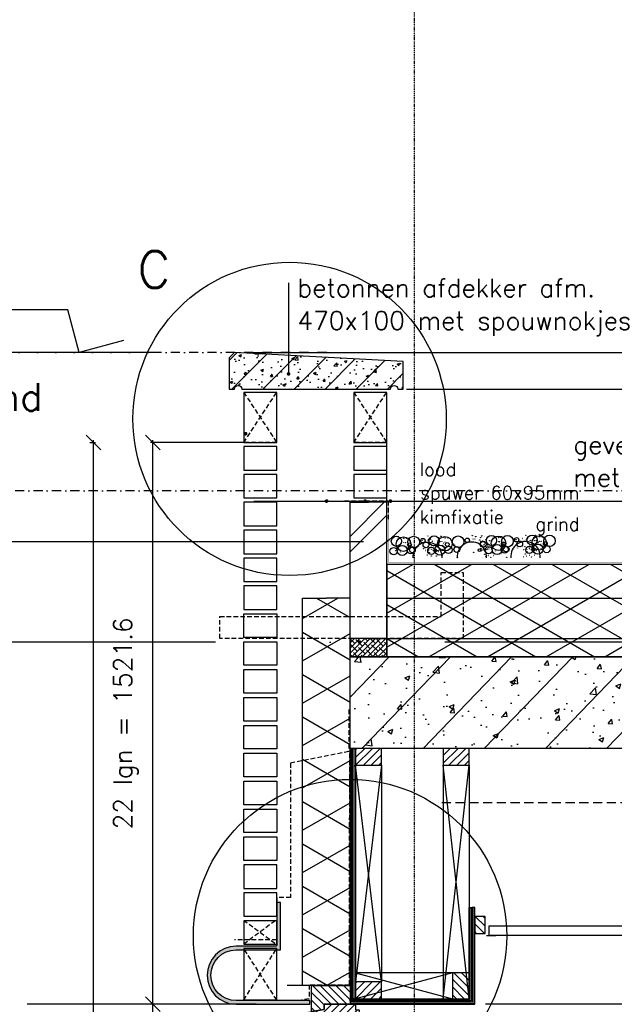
# Model space of a CAD drawing. Extents: x 149262 to 371235, y 141599 to 287858.
# Tile 37 of 60: x 151512 to 153134, y 188454 to 191139. Entities that reach past the tile are written whole.
import ezdxf

# ---------------------------------------------------------------- set-up
doc = ezdxf.new("R2010")
doc.units = 0
doc.header["$LTSCALE"] = 50
doc.header["$MEASUREMENT"] = 0
doc.header["$PDMODE"] = 3
doc.header["$PDSIZE"] = 0.1
for name, pattern in [('DASHDOT', [1, 0.5, -0.25, 0, -0.25]), ('DASHED', [0.75, 0.5, -0.25]), ('DD1', [2.66667, 1.66667, -0.5, 0, -0.5]), ('HIDDEN', [0.375, 0.25, -0.125])]:
    doc.linetypes.add(name, pattern=pattern)
doc.layers.get('0').update_dxf_attribs({"linetype": 'CONTINUOUS'})
doc.layers.get('DEFPOINTS').update_dxf_attribs({"linetype": 'CONTINUOUS'})
for name, color, linetype in [('_DETAILNUMMERS', 4, 'CONTINUOUS'), ('_DETAILNUMMERSTEKST', 4, 'CONTINUOUS'), ('A--A21--_F--3-', 9, 'CONTINUOUS'), ('A--A21--_F-23-', 9, 'CONTINUOUS'), ('A--A22--_F123-', 9, 'CONTINUOUS'), ('A--A23--_F--3-', 9, 'CONTINUOUS'), ('A--A25--_F--3-', 9, 'CONTINUOUS'), ('A--A26--_F--3-', 9, 'CONTINUOUS'), ('A--A30--_F--3-', 9, 'CONTINUOUS'), ('A--A35--_F--3-', 9, 'CONTINUOUS'), ('A--L13D3_VLOEREN', 3, 'CONTINUOUS'), ('A--L13DC4_VLOEREN', 4, 'HIDDEN'), ('A--L21--', 3, 'CONTINUOUS'), ('A--L21--_F--3-', 7, 'CONTINUOUS'), ('A--L21--_F-23-', 4, 'CONTINUOUS'), ('A--L21D1_BUITENWAND', 1, 'CONTINUOUS'), ('A--L21D4_BUITENWAND', 4, 'CONTINUOUS'), ('A--L21DC1_BUITENWAND', 1, 'HIDDEN'), ('A--L22--', 3, 'CONTINUOUS'), ('A--L22--_F--3-', 7, 'CONTINUOUS'), ('A--L25--', 7, 'CONTINUOUS'), ('A--L25--_F-23-', 7, 'CONTINUOUS'), ('A--L26--_F--3-', 7, 'CONTINUOUS'), ('A--L28--_F--3-', 1, 'CONTINUOUS'), ('A--L28D1_KONSTRUKTIES', 1, 'CONTINUOUS'), ('A--L30--', 7, 'CONTINUOUS'), ('A--L30--_F123-', 7, 'CONTINUOUS'), ('A--L31--', 2, 'CONTINUOUS'), ('A--L31--_F--3-', 7, 'CONTINUOUS'), ('A--L31D1_BUITENKOZIJN', 1, 'CONTINUOUS'), ('A--L35-D2-_PLAFONDS', 2, 'CONTINUOUS'), ('A--L35-D4-_PLAFONDS', 4, 'CONTINUOUS'), ('A--M$1A-_F123-', 1, 'CONTINUOUS'), ('A--M01A1_MAATVOERING', 1, 'CONTINUOUS'), ('A--M01B1_HOOGTE_MAATV', 1, 'CONTINUOUS'), ('A--T$1A-_F123_20', 1, 'CONTINUOUS'), ('A--T01A-18_TEKST', 1, 'CONTINUOUS'), ('A--T01A-25_TEKST', 2, 'CONTINUOUS'), ('A--T01B2_HOOGTE_MAATV', 2, 'CONTINUOUS'), ('A--T01B3_HOOGTE_MAATV', 3, 'CONTINUOUS'), ('Rtrappen', 1, 'CONTINUOUS'), ('STRAMIEN', 8, 'DD1'), ('X--LR---_CP', 7, 'CONTINUOUS')]:
    doc.layers.add(name, color=color, linetype=linetype)
doc.styles.add('HIEMSTRA', font='romans.shx')
doc.styles.add('HOOGTEXT', font='ROMANS.shx', dxfattribs={"height": 2.5})
doc.dimstyles.get("Standard").update_dxf_attribs({"dimscale": 50, "dimtxt": 2.5, "dimasz": 2, "dimexe": 0.3, "dimexo": 0.3, "dimgap": 2, "dimtad": 1, "dimdec": 0, "dimzin": 0, "dimdsep": 46, "dimtxsty": 'HIEMSTRA', "dimblk1": 'OBLIQUE', "dimblk2": 'OBLIQUE', "dimsah": 1, "dimcen": 0.09, "dimdle": 0.3, "dimclrd": 1, "dimclre": 1, "dimclrt": 2, "dimadec": 0, "dimazin": 0, "dimtfac": 1, "dimtdec": 4, "dimtix": 1, "dimtmove": 2, "dimatfit": 3, "dimldrblk": 'OBLIQUE', "dimfxl": 0, "dimtvp": 625, "dimtolj": 1, "dimtzin": 0, "dimarcsym": 0})
pattern_1 = [(45, (0, 0), (-10.6066, 10.6066), [])]

# ---------------------------------------------------------------- blocks, each defined once
blk = doc.blocks.new('*U586')
at = {"layer": 'A--A22--_F123-', "linetype": 'Continuous'}
h = blk.add_hatch(dxfattribs=at)
h.set_pattern_fill('ALFABKST', color=256, scale=212, style=0)
h.set_pattern_definition([(45, (-152462.94, -189345.78), (-212.00007, 212.00007), []), (45, (-152420.54, -189345.78), (-212.00007, 212.00007), [])])
h.paths.add_polyline_path([(0, 0), (-50, 0), (-50, 371.2), (0, 371.2), (50, 371.2), (50, 0)])
at = {"layer": 'A--L22--_F--3-', "color": 4, "linetype": 'Continuous'}
for points in [[(0, 0), (-50, 0), (-50, 371.2), (0, 371.2)], [(0, 0), (50, 0), (50, 371.2), (0, 371.2)]]:
    blk.add_lwpolyline(points, dxfattribs=at)
blk = doc.blocks.new('BETONAFDEKKER')
at = {"layer": 'A--A26--_F--3-'}
h = blk.add_hatch(dxfattribs=at)
h.set_pattern_fill('ALFABET', color=9, scale=10, style=0, pattern_type=2)
h.set_pattern_definition([(45, (-109882.7, -99503.284), (-42.426407, 42.426407), []), (50, (-109882.7, -99503.284), (71.726018, -6.275213), [7.5, -82.5]), (355, (-109882.7, -99503.284), (-13.875133, 75.219213), [6, -66]), (100.4514, (-109876.72, -99503.81), (57.850938, 68.943954), [6.37402, -70.11421]), (46.1842, (-109882.7, -99483.28), (106.724105, -16.5519), [11.25, -123.75]), (96.6356, (-109873.8, -99484.66), (93.46627, 97.41179), [9.56103, -105.1713]), (351.1842, (-109882.7, -99483.28), (93.466195, 97.41186), [9, -99]), (21, (-109872.7, -99488.284), (59.690705, -40.26189), [7.5, -82.5]), (326, (-109872.7, -99488.284), (24.331533, 72.515005), [6, -66]), (71.4514, (-109867.724, -99491.64), (84.022263, 32.25305), [6.37402, -70.11421]), (37.5, (-109882.698, -99503.284), (1.2159855, 33.2893854), [0, -65.2, 0, -67, 0, -66.25]), (7.5, (-109882.698, -99503.284), (26.306954, 39.441171), [0, -38.2, 0, -63.7, 0, -25.25]), (327.5, (-109904.998, -99503.284), (53.3822436, -2.255487), [0, -25, 0, -78, 0, -103.5]), (317.5, (-109915, -99503.284), (58.318617, 10.010498), [0, -32.5, 0, -51.8, 0, -73.5]), (317.5, (-109915, -99503.284), (58.318617, 10.010498), [0, -32.5, 0, -51.8, 0, -73.5])])
edge = h.paths.add_edge_path()
edge.add_line((430, 204.6), (430, 279.6))
edge.add_line((430, 279.6), (-30, 304.6))
edge.add_line((-30, 304.6), (-45, 289.6))
edge.add_line((-45, 289.6), (-45, 204.6))
edge.add_line((-45, 204.6), (-30, 204.6))
edge.add_arc((-20, 204.6), 10, 0, 180, ccw=False)
edge.add_line((-10, 204.6), (395, 204.6))
edge.add_arc((405, 204.6), 10, 0, 180, ccw=False)
edge.add_line((415, 204.6), (430, 204.6))
at = {"layer": 'A--L26--_F--3-', "color": 4, "linetype": 'Continuous'}
blk.add_lwpolyline([(430, 204.6), (430, 279.6), (-30, 304.6), (-45, 289.6), (-45, 204.6), (-30, 204.6, -1), (-10, 204.6), (395, 204.6, -1), (415, 204.6)], format="xyb", close=True, dxfattribs=at)
blk = doc.blocks.new('HOOGTEP')
at = {"layer": 'A--M01A1_MAATVOERING'}
for p, q in [((0, 0), (0.624, 2.33)), ((0.624, 2.33), (8.794, 2.33)), ((-2.415, 0.647), (0, 0))]:
    blk.add_line(p, q, dxfattribs=at)
at = {"layer": 'A--M01B1_HOOGTE_MAATV'}
blk.add_line((-1.379, 0), (0.911, 0), dxfattribs=at)
at = {"layer": 'A--T01B2_HOOGTE_MAATV', "style": 'HOOGTEXT', "flags": 4}
blk.add_attdef('TEKST', (1.84, -0.671), '', height=1.5, dxfattribs=at)
at = {"layer": 'A--T01B3_HOOGTE_MAATV', "style": 'HOOGTEXT', "flags": 4}
blk.add_attdef('HOOGTE', (1.673, 3.819), '', height=1.75, dxfattribs=at)
blk = doc.blocks.new('_OBLIQUE')
at = {"color": 0, "linetype": 'ByBlock'}
blk.add_line((-0.5, -0.5), (0.5, 0.5), dxfattribs=at)
blk = doc.blocks.new('*D206')
at = {"layer": 'A--M$1A-_F123-', "color": 1, "lineweight": -2}
for p, q in [((152122, 188453.8), (151868.7, 188453.8)), ((151874.7, 186620.5), (151874.7, 188459.8)), ((152122, 186626.5), (151868.7, 186626.5))]:
    blk.add_line(p, q, dxfattribs=at)
at = {"layer": 'DEFPOINTS', "color": 0}
for p in [(151874.7, 188453.8), (152128, 188453.8), (152128, 186626.5)]:
    blk.add_point(p, dxfattribs=at)
at = {"layer": 'A--M$1A-_F123-', "color": 1, "lineweight": -2, "xscale": 40, "yscale": 40, "zscale": 40}
for p, rotation in [((151874.7, 188453.8), 90), ((151874.7, 186626.5), 270)]:
    blk.add_blockref('_OBLIQUE', p, dxfattribs=dict(at, rotation=rotation))
at = {"layer": 'A--M$1A-_F123-', "color": 2, "insert": (151801.4, 187540.1), "char_height": 50, "attachment_point": 5, "rotation": 90, "style": 'HIEMSTRA'}
blk.add_mtext('\\A1;24 lgn =  1825.9', dxfattribs=at)
blk = doc.blocks.new('*D207')
at = {"layer": 'A--M$1A-_F123-', "color": 1, "lineweight": -2}
for p, q in [((152122, 189986), (151868.7, 189986)), ((151874.7, 188447.8), (151874.7, 189992)), ((152122, 188453.8), (151868.7, 188453.8))]:
    blk.add_line(p, q, dxfattribs=at)
at = {"layer": 'DEFPOINTS', "color": 0}
for p in [(151874.7, 189986), (152128, 189986), (152128, 188453.8)]:
    blk.add_point(p, dxfattribs=at)
at = {"layer": 'A--M$1A-_F123-', "color": 1, "lineweight": -2, "xscale": 40, "yscale": 40, "zscale": 40}
for p, rotation in [((151874.7, 189986), 90), ((151874.7, 188453.8), 270)]:
    blk.add_blockref('_OBLIQUE', p, dxfattribs=dict(at, rotation=rotation))
at = {"layer": 'A--M$1A-_F123-', "color": 2, "insert": (151801.4, 189219.9), "char_height": 50, "attachment_point": 5, "rotation": 90, "style": 'HIEMSTRA'}
blk.add_mtext('\\A1;22 lgn = 1521.6', dxfattribs=at)
blk = doc.blocks.new('*D216')
at = {"layer": 'A--M$1A-_F123-', "color": 1, "linetype": 'Continuous', "lineweight": -2}
for p, q in [((151702.9, 189986), (151719.1, 189986)), ((151713.1, 185935.8), (151713.1, 189992)), ((151702.9, 185941.8), (151719.1, 185941.8))]:
    blk.add_line(p, q, dxfattribs=at)
at = {"layer": 'DEFPOINTS', "color": 0, "linetype": 'Continuous'}
for p in [(151696.9, 189986), (151713.1, 189986), (151696.9, 185941.8)]:
    blk.add_point(p, dxfattribs=at)
at = {"layer": 'A--M$1A-_F123-', "color": 1, "linetype": 'Continuous', "lineweight": -2, "xscale": 40, "yscale": 40, "zscale": 40}
for p, rotation in [((151713.1, 189986), 90), ((151713.1, 185941.8), 270)]:
    blk.add_blockref('_OBLIQUE', p, dxfattribs=dict(at, rotation=rotation))
at = {"layer": 'A--M$1A-_F123-', "color": 3, "linetype": 'Continuous', "insert": (151639.8, 187963.9), "char_height": 50, "attachment_point": 5, "rotation": 90, "style": 'HIEMSTRA'}
blk.add_mtext('\\A1;lagenmaat=76.08 mm', dxfattribs=at)
blk = doc.blocks.new('*U585')
at = {"layer": 'A--A21--_F-23-', "linetype": 'Continuous'}
h = blk.add_hatch(dxfattribs=at)
h.set_pattern_fill('ALFAISO', color=256, scale=100, angle=90, style=0)
h.set_pattern_definition([(150, (50, -3e-15), (-50, -86.603), []), (210, (50, -3e-15), (50, -86.603), [])])
h.paths.add_polyline_path([(0, 0), (-65, 0), (-65, 1057), (0, 1057), (65, 1057), (65, 0)])
at = {"layer": 'A--L21--_F--3-', "color": 3, "linetype": 'Continuous'}
for points in [[(0, 0), (-65, 0), (-65, 1057), (0, 1057)], [(0, 0), (65, 0), (65, 1057), (0, 1057)]]:
    blk.add_lwpolyline(points, dxfattribs=at)
blk = doc.blocks.new('Q020259-')
at = {"layer": 'A--A25--_F--3-'}
h = blk.add_hatch(dxfattribs=at)
h.set_pattern_fill('ALFALINE', color=256, scale=15, style=0, pattern_type=2)
h.set_pattern_definition(pattern_1)
h.paths.add_polyline_path([(0, 0), (0, 46), (28, 46), (28, 0)])
at = {"layer": 'A--L25--_F-23-', "color": 2, "linetype": 'Continuous'}
blk.add_lwpolyline([(0, 0), (0, 46), (28, 46), (28, 0)], close=True, dxfattribs=at)
at = {"layer": 'X--LR---_CP'}
for p in [(0, 0), (0, 0), (28, 0)]:
    blk.add_point(p, dxfattribs=at)
blk = doc.blocks.new('*U583')
at = {"layer": 'A--A30--_F--3-', "linetype": 'Continuous'}
h = blk.add_hatch(dxfattribs=at)
h.set_pattern_fill('ALFALINE', color=256, scale=4, angle=405, style=0)
h.set_pattern_definition([(90, (0, 0), (-4, 1e-15), [])])
h.paths.add_polyline_path([(0, 0), (7.5, 0), (7.5, -682.9), (0, -682.9), (-7.5, -682.9), (-7.5, 0)])
at = {"layer": 'A--L30--_F123-', "color": 1, "linetype": 'Continuous'}
for points in [[(0, 0), (-7.5, 0), (-7.5, -682.9), (0, -682.9)], [(0, 0), (7.5, 0), (7.5, -682.9), (0, -682.9)]]:
    blk.add_lwpolyline(points, dxfattribs=at)
blk = doc.blocks.new('KOZIJN_VB')
at = {"layer": 'A--A35--_F--3-'}
h = blk.add_hatch(dxfattribs=at)
h.set_pattern_fill('ALFALINE', color=256, scale=15, angle=90, style=0, pattern_type=2)
h.set_pattern_definition([(135, (571.291, -567.298), (-10.6066, -10.6066), [])])
h.paths.add_polyline_path([(-105, 50.9), (0, 50.9), (0, 0), (-71, 0), (-71, -14), (-105, -20.1)])
h = blk.add_hatch(dxfattribs=at)
h.set_pattern_fill('ALFALINE', color=256, scale=15, style=0, pattern_type=2)
h.set_pattern_definition([(45, (571.291, -567.298), (-10.6066, 10.6066), [])])
h.paths.add_polyline_path([(-135, -25.5), (-71, -14), (-71, 0), (15, 0), (15, -15), (25, -15), (25, -74), (-26, -74), (-26, -95), (-102, -95), (-102, -81), (-112, -81), (-120, -95), (-135, -95)])
at = {"layer": 'A--L31--_F--3-', "color": 2, "linetype": 'Continuous'}
for points in [[(-105, 50.9), (0, 50.9), (0, 0), (-71, 0), (-71, -14), (-105, -20.1), (-105, 50.9)], [(-135, -25.5), (-71, -14), (-71, 0), (15, 0), (15, -15), (25, -15), (25, -74), (-26, -74), (-26, -95), (-102, -95), (-102, -95), (-102, -81), (-112, -81), (-120, -95), (-135, -95)]]:
    blk.add_lwpolyline(points, close=True, dxfattribs=at)
at = {"layer": 'X--LR---_CP', "color": 1}
blk.add_point((0, 0), dxfattribs=at)
blk = doc.blocks.new('*U582')
at = {"layer": 'A--A30--_F--3-', "linetype": 'Continuous'}
h = blk.add_hatch(dxfattribs=at)
h.set_pattern_fill('ALFALINE', color=256, scale=4, angle=135, style=0)
h.set_pattern_definition([(180, (0, 0), (-9e-16, -4), [])])
h.paths.add_polyline_path([(0, 0), (0, 7.5), (325.2, 7.5), (332.7, 0), (340.2, -7.5), (0, -7.5)])
at = {"layer": 'A--L30--_F123-', "color": 1, "linetype": 'Continuous'}
for points in [[(0, 0), (0, 7.5), (325.2, 7.5), (325.2, 7.5)], [(0, 0), (0, -7.5), (340.2, -7.5), (340.2, -7.5)]]:
    blk.add_lwpolyline(points, dxfattribs=at)
blk = doc.blocks.new('*U581')
at = {"layer": 'A--A30--_F--3-', "linetype": 'Continuous'}
h = blk.add_hatch(dxfattribs=at)
h.set_pattern_fill('ALFALINE', color=256, scale=4, angle=225, style=0)
h.set_pattern_definition([(270, (0, 0), (4, -9e-16), [])])
h.paths.add_polyline_path([(0, 0), (7.5, -7.5), (7.5, 256.5), (0, 256.5), (-7.5, 256.5), (-7.5, 7.5)])
at = {"layer": 'A--L30--_F123-', "color": 1, "linetype": 'Continuous'}
for points in [[(-7.5, 7.5), (-7.5, 7.5), (-7.5, 256.5), (0, 256.5)], [(7.5, -7.5), (7.5, -7.5), (7.5, 256.5), (0, 256.5)]]:
    blk.add_lwpolyline(points, dxfattribs=at)
blk = doc.blocks.new('Q027002-')
at = {"layer": 'A--A21--_F--3-'}
h = blk.add_hatch(dxfattribs=at)
h.set_pattern_fill('ALFALINE', color=9, scale=15, style=0, pattern_type=2)
h.set_pattern_definition(pattern_1)
h.paths.add_polyline_path([(0, 0), (71, 0), (71, 46), (0, 46)])
at = {"layer": 'A--L21--_F-23-', "color": 2, "linetype": 'Continuous'}
blk.add_lwpolyline([(0, 0), (71, 0), (71, 46), (0, 46)], close=True, dxfattribs=at)
at = {"layer": 'X--LR---_CP', "linetype": 'Continuous'}
blk.add_point((0, 0), dxfattribs=at)

msp = doc.modelspace()

# ---------------------------------------------------------------- hatches: boundary and pattern name
at = {"layer": 'A--A21--_F-23-'}
h = msp.add_hatch(dxfattribs=at)
h.set_pattern_fill('ALFAISO', color=256, scale=80, angle=270, style=0, pattern_type=2)
h.set_pattern_definition([(330, (18133.65, 93645.88), (40, 69.282032), []), (30, (18133.65, 93645.88), (-40, 69.282032), [])])
h.paths.add_polyline_path([(152512.9, 189401.7), (154635.7, 189401.8), (154635.7, 189653.5), (152513, 189653.5)])
h = msp.add_hatch(dxfattribs=at)
h.set_pattern_fill('ANSI38', color=256, scale=80, style=0)
h.set_pattern_definition([(45, (62637.072, 90145.883), (-7.0710678, 7.0710678), []), (135, (62637.072, 90145.883), (-21.2132034, 7.0710678), [25, -15])])
h.paths.add_polyline_path([(152412.9, 189401.8), (152512.8, 189401.8), (152512.9, 189451.8), (152412.9, 189451.8)])
at = {"layer": 'A--A23--_F--3-'}
h = msp.add_hatch(dxfattribs=at)
h.set_pattern_fill('ALFABET', color=256, scale=20, angle=1, style=0, pattern_type=2)
h.set_pattern_definition([(46, (0, 38372.78), (-86.320776, 83.359004), []), (51, (0, 38372.78), (143.649223, -10.04493), [15, -165]), (356, (0, 38372.78), (-30.37155, 149.93121), [12, -132]), (101.4514, (11.97, 38371.94), (113.27778, 139.88618), [12.74804, -140.22842]), (47.1842, (-0.7, 38412.77), (213.99344, -29.37358), [22.5, -247.5]), (97.6356, (17.13, 38410.32), (183.50393, 198.05632), [19.12206, -210.3426]), (352.1842, (-0.7, 38412.77), (183.50378, 198.05647), [18, -198]), (22, (19.47, 38403.12), (120.76856, -78.42802), [15, -165]), (327, (19.47, 38403.12), (46.12453, 145.85721), [12, -132]), (72.4514, (29.54, 38396.59), (166.893145, 67.42906), [12.74804, -140.22842]), (38.5, (0, 38372.777), (1.269641, 66.611074), [0, -130.4, 0, -134, 0, -132.5]), (8.5, (0, 38372.78), (51.229207, 79.788568), [0, -76.4, 0, -127.4, 0, -50.5]), (328.5, (-44.593, 38372), (106.826954, -2.64699), [0, -50, 0, -156, 0, -207]), (318.5, (-64.59, 38371.65), (116.270055, 22.053548), [0, -65, 0, -103.6, 0, -147]), (318.5, (-64.59, 38371.65), (116.270055, 22.053548), [0, -65, 0, -103.6, 0, -147])])
h.paths.add_polyline_path([(154841.7, 189441.7), (154645.7, 189441.7), (154645.7, 189441.8), (154635.7, 189441.8), (154635.7, 189401.8), (152512.8, 189401.7), (152512.8, 189401.8), (152412.8, 189401.8), (152412.8, 189151.7), (152427.8, 189151.7), (152427.8, 189151.7), (152498.8, 189151.7), (152498.8, 189151.7), (152776.9, 189151.7), (152776.9, 189151.7), (152847.9, 189151.7), (154257.1, 189151.7), (154257.1, 189151.7), (154353.1, 189151.7), (154353.1, 189151.7), (154745.7, 189151.7), (154745.7, 189151.7), (154841.7, 189151.7)])
at = {"layer": 'A--L21--_F-23-', "linetype": 'Continuous'}
h = msp.add_hatch(color=256, dxfattribs=at)
edge = h.paths.add_edge_path()
edge.add_arc((152102.2, 188532.8), 79, 90, 270)
edge.add_line((152102.2, 188453.8), (152303, 188453.8))
edge.add_line((152303, 188453.8), (152303, 188463.8))
edge.add_line((152303, 188463.8), (152102.2, 188463.8))
edge.add_arc((152102.2, 188532.8), 69, 90, 270, ccw=False)
edge.add_line((152102.2, 188601.8), (152112.2, 188601.8))
edge.add_line((152112.2, 188601.8), (152223, 188601.8))
edge.add_line((152223, 188601.8), (152223, 188731.8))
edge.add_line((152223, 188731.8), (152215, 188731.8))
edge.add_arc((152215, 188729.8), 2, 90, 180)
edge.add_line((152213, 188729.8), (152213, 188615.3))
edge.add_arc((152209.5, 188615.3), 3.5, -90, 0, ccw=False)
edge.add_line((152209.5, 188611.8), (152102.2, 188611.8))

# ---------------------------------------------------------------- linework, layer by layer
for p, q in [((152512.9, 189461.8), (152512.9, 190107.7)), ((152412.9, 189461.8), (152412.9, 189823))]:
    msp.add_line(p, q)
for centre, radius in [((152539.2, 189716.7), 13.8), ((152558.6, 189708.9), 19.8), ((152539.5, 189714.3), 0.331), ((152544, 189723.1), 0.331), ((152558.6, 189713.1), 0.331), ((152559.1, 189724.9), 0.331), ((152559.2, 189724.9), 0.331), ((152563.9, 189713.1), 0.331), ((152567.1, 189725), 0.331), ((152567.3, 189724.9), 0.331), ((152567.4, 189724.9), 0.331), ((152575.1, 189706.8), 5.32), ((152586.4, 189714.6), 15.8), ((152575.2, 189722.6), 0.331), ((152611.4, 189718.5), 5.94), ((152609.8, 189719), 0.331), ((152619.8, 189707.1), 7.92), ((152616.3, 189722.1), 0.331), ((152625, 189730.7), 0.331), ((152626.6, 189719.3), 0.331), ((152626.6, 189719.3), 0.331), ((152627.3, 189721.9), 0.331), ((152642.1, 189717.6), 13.8), ((152631.6, 189723.1), 0.331), ((152632, 189721.9), 0.331), ((152634.4, 189728.4), 0.331), ((152634.7, 189728.9), 0.331), ((152636.9, 189716.7), 0.331), ((152637.2, 189716.9), 0.331), ((152642.4, 189715.2), 0.331), ((152671.6, 189709.9), 19.8), ((152656.9, 189724.1), 0.331), ((152657.7, 189725.6), 0.331), ((152658, 189725.5), 0.331), ((152658.3, 189715.7), 0.331), ((152658.6, 189715.5), 0.331), ((152660.9, 189730.2), 0.331), ((152661.2, 189730.6), 0.331), ((152663.3, 189716.7), 0.331), ((152668.5, 189727.8), 0.331), ((152671.6, 189714.1), 0.331), ((152672.1, 189725.8), 0.331), ((152672.2, 189725.8), 0.331), ((152678, 189707.8), 5.32), ((152676.9, 189714.1), 0.331), ((152680.1, 189725.9), 0.331), ((152680.2, 189725.9), 0.331), ((152680.4, 189725.8), 0.331), ((152707.6, 189715.5), 15.8), ((152732.6, 189719.4), 5.94), ((152737.5, 189723), 0.331), ((152746.2, 189731.7), 0.331), ((152748.6, 189722.9), 0.331), ((152753.3, 189722.9), 0.331), ((152755.6, 189729.3), 0.331), ((152755.9, 189729.8), 0.331), ((152766.2, 189720.3), 0.331), ((152776.2, 189708.4), 7.92), ((152768.8, 189726.6), 0.331), ((152769.1, 189726.4), 0.331), ((152769.4, 189716.6), 0.331), ((152769.7, 189716.4), 0.331), ((152772, 189731.1), 0.331), ((152772.3, 189731.6), 0.331), ((152774.4, 189717.6), 0.331), ((152779.1, 189712.3), 0.331), ((152779.7, 189728.7), 0.331), ((152782.9, 189720.7), 0.331), ((152782.9, 189720.7), 0.331), ((152798.5, 189718.9), 13.8), ((152793.2, 189718), 0.331), ((152793.5, 189718.3), 0.331), ((152817.9, 189711.2), 19.8), ((152798.7, 189716.5), 0.331), ((152803.2, 189725.4), 0.331), ((152817.9, 189715.4), 0.331), ((152818.3, 189727.2), 0.331), ((152818.5, 189727.1), 0.331), ((152819.8, 189715.3), 0.331), ((152822.9, 189727.1), 0.331), ((152823.1, 189727.1), 0.331), ((152823.3, 189727), 0.331), ((152831, 189709), 5.32), ((152842.2, 189716.7), 15.8), ((152867.2, 189720.6), 5.94), ((152865.7, 189721.2), 0.331), ((152875.7, 189709.3), 7.92), ((152883.8, 189724.3), 0.331), ((152892.5, 189733), 0.331), ((152894.1, 189721.6), 0.331), ((152894.1, 189721.6), 0.331), ((152894.8, 189724.2), 0.331), ((152909.6, 189719.9), 13.8), ((152899.5, 189724.2), 0.331), ((152901.9, 189730.7), 0.331), ((152902.2, 189731.2), 0.331), ((152904.4, 189718.9), 0.331), ((152904.7, 189719.2), 0.331), ((152929, 189712.1), 19.8), ((152909.9, 189717.5), 0.331), ((152914.4, 189726.3), 0.331), ((152915.1, 189727.9), 0.331), ((152915.4, 189727.7), 0.331), ((152915.7, 189718), 0.331), ((152916, 189717.8), 0.331), ((152918.3, 189732.4), 0.331), ((152918.6, 189732.9), 0.331), ((152920.7, 189718.9), 0.331), ((152925.4, 189713.6), 0.331), ((152926, 189730.1), 0.331), ((152929, 189716.3), 0.331), ((152929.5, 189728.1), 0.331), ((152929.6, 189728.1), 0.331), ((152934.3, 189716.3), 0.331), ((152937.5, 189728.2), 0.331), ((152937.7, 189728.1), 0.331), ((152937.8, 189728.1), 0.331), ((152945.5, 189710.1), 5.32), ((152956.8, 189717.8), 15.8), ((152531.6, 189689.7), 9.89), ((152536.7, 189691.1), 0.331), ((152537.4, 189703.3), 0.331), ((152537.4, 189703.3), 0.331), ((152540.3, 189694.6), 0.331), ((152555, 189691.7), 13.8), ((152541.8, 189691), 0.331), ((152542.2, 189686.3), 0.331), ((152550.5, 189687.5), 0.331), ((152578.6, 189692), 9.89), ((152570, 189687.5), 0.331), ((152575.1, 189706.8), 0.331), ((152575.1, 189706.8), 0.331), ((152582.8, 189693.2), 7.91), ((152575.5, 189696.6), 0.331), ((152575.5, 189696.6), 0.331), ((152575.5, 189696.6), 0.331), ((152575.5, 189696.6), 0.331), ((152577.8, 189704.3), 0.331), ((152577.8, 189704.3), 0.331), ((152577.8, 189704.3), 0.331), ((152577.8, 189704.3), 0.331), ((152587.3, 189697.2), 0.331), ((152613.7, 189696.3), 0.331), ((152619.2, 189691.4), 0.331), ((152622.2, 189699.4), 0.331), ((152622.3, 189699.4), 0.331), ((152634.5, 189690.6), 9.89), ((152626.6, 189686.5), 0.331), ((152627.5, 189692.6), 0.331), ((152629, 189685.6), 0.331), ((152629.4, 189699.2), 0.331), ((152634.1, 189700.9), 0.331), ((152634.5, 189699.1), 0.331), ((152635, 189694.4), 0.331), ((152639.6, 189692.1), 0.331), ((152640.3, 189704.2), 0.331), ((152640.3, 189704.2), 0.331), ((152645.1, 189691.5), 3.96), ((152643.2, 189695.5), 0.331), ((152657.9, 189692.6), 13.8), ((152644.7, 189692), 0.331), ((152645.1, 189687.3), 0.331), ((152649, 189691), 0.331), ((152653.4, 189688.4), 0.331), ((152653.7, 189691.7), 0.331), ((152656.7, 189705.7), 0.331), ((152657.3, 189706.7), 0.331), ((152666.1, 189705.5), 0.331), ((152666.7, 189694.4), 0.331), ((152668, 189711.4), 0.331), ((152681.5, 189693), 9.89), ((152672.9, 189688.5), 0.331), ((152696.4, 189707.8), 0.331), ((152696.4, 189707.8), 0.331), ((152704, 189694.1), 7.91), ((152696.7, 189697.5), 0.331), ((152696.7, 189697.5), 0.331), ((152696.7, 189697.5), 0.331), ((152696.7, 189697.5), 0.331), ((152699, 189705.2), 0.331), ((152699, 189705.2), 0.331), ((152699, 189705.2), 0.331), ((152699, 189705.2), 0.331), ((152708.5, 189698.1), 0.331), ((152750.2, 189686.5), 0.331), ((152766.3, 189692.5), 3.96), ((152770, 189697.6), 0.331), ((152770.2, 189692), 0.331), ((152775, 189692.6), 0.331), ((152775.6, 189692.8), 0.331), ((152777.9, 189706.7), 0.331), ((152778.5, 189707.6), 0.331), ((152778.5, 189700.7), 0.331), ((152778.7, 189700.8), 0.331), ((152790.8, 189692), 9.89), ((152782.9, 189687.9), 0.331), ((152783.8, 189693.9), 0.331), ((152785.8, 189700.5), 0.331), ((152787.3, 189706.4), 0.331), ((152787.9, 189695.3), 0.331), ((152790.5, 189702.2), 0.331), ((152790.9, 189700.4), 0.331), ((152791.3, 189695.7), 0.331), ((152795.9, 189693.4), 0.331), ((152796.6, 189705.5), 0.331), ((152796.6, 189705.5), 0.331), ((152799.5, 189696.9), 0.331), ((152814.2, 189693.9), 13.8), ((152801, 189693.3), 0.331), ((152801.5, 189688.6), 0.331), ((152809.7, 189689.8), 0.331), ((152834.5, 189694.2), 9.89), ((152825.8, 189689.7), 0.331), ((152831, 189709), 0.331), ((152831, 189709), 0.331), ((152838.6, 189695.3), 7.91), ((152831.4, 189698.7), 0.331), ((152831.4, 189698.7), 0.331), ((152831.4, 189698.7), 0.331), ((152831.4, 189698.7), 0.331), ((152833.6, 189706.4), 0.331), ((152833.6, 189706.4), 0.331), ((152833.6, 189706.4), 0.331), ((152833.6, 189706.4), 0.331), ((152843.1, 189699.4), 0.331), ((152869.5, 189698.4), 0.331), ((152886.7, 189693.7), 0.331), ((152889.7, 189701.7), 0.331), ((152889.8, 189701.7), 0.331), ((152902, 189692.9), 9.89), ((152894.1, 189688.8), 0.331), ((152895, 189694.9), 0.331), ((152896.5, 189687.9), 0.331), ((152896.9, 189701.5), 0.331), ((152901.6, 189703.1), 0.331), ((152902, 189701.3), 0.331), ((152902.5, 189696.6), 0.331), ((152907.1, 189694.4), 0.331), ((152907.8, 189706.5), 0.331), ((152907.8, 189706.5), 0.331), ((152912.6, 189693.8), 3.96), ((152910.7, 189697.8), 0.331), ((152925.4, 189694.9), 13.8), ((152912.2, 189694.2), 0.331), ((152912.6, 189689.5), 0.331), ((152916.5, 189693.3), 0.331), ((152920.9, 189690.7), 0.331), ((152921.2, 189693.9), 0.331), ((152924.2, 189708), 0.331), ((152924.8, 189708.9), 0.331), ((152933.6, 189707.8), 0.331), ((152934.2, 189696.6), 0.331), ((152949, 189695.3), 9.89), ((152940.4, 189690.7), 0.331), ((152623.4, 189679.4), 0.331), ((152623.6, 189679.5), 0.331), ((152634.5, 189676.5), 0.331), ((152648, 189676.5), 0.331), ((152663.8, 189677.3), 0.331), ((152663.8, 189677.3), 0.331), ((152663.8, 189677.3), 0.331), ((152663.8, 189677.3), 0.331), ((152705.3, 189671.7), 0.331), ((152775, 189673.2), 0.331), ((152779.7, 189680.8), 0.331), ((152780, 189680.9), 0.331), ((152783.2, 189674.9), 0.331), ((152785, 189678.3), 0.331), ((152785, 189678.3), 0.331), ((152785, 189678.3), 0.331), ((152785, 189678.3), 0.331), ((152790.9, 189677.8), 0.331), ((152796.7, 189672.6), 0.331), ((152804.4, 189677.8), 0.331), ((152839.9, 189672.9), 0.331), ((152886.2, 189674.1), 0.331), ((152890.9, 189681.7), 0.331), ((152891.1, 189681.8), 0.331), ((152894.4, 189675.9), 0.331), ((152902, 189678.8), 0.331), ((152907.9, 189673.5), 0.331), ((152915.5, 189678.8), 0.331), ((152931.3, 189679.6), 0.331), ((152931.3, 189679.6), 0.331), ((152931.3, 189679.6), 0.331), ((152931.3, 189679.6), 0.331)]:
    msp.add_circle(centre, radius)
for centre, start, end in [((152623.9, 189673.7), 356.2296, 183.7704), ((152745.1, 189674.6), 354.8736, 185.1264), ((152891.4, 189676), 352.9574, 187.0426)]:
    msp.add_arc(centre, 40, start, end)
at = {"layer": '_DETAILNUMMERS'}
for centre in [(152247.9, 190050.5), (152413, 188640)]:
    msp.add_circle(centre, 427.3, dxfattribs=at)
at = {"layer": 'A--L13D3_VLOEREN'}
msp.add_line((152512.8, 189401.8), (152512.8, 189686.8), dxfattribs=at)
msp.add_lwpolyline([(152412.9, 189401.8), (152512.8, 189401.8), (152512.9, 189451.8), (152412.9, 189451.8)], close=True, dxfattribs=at)
at = {"layer": 'A--L13DC4_VLOEREN', "const_width": 1}
msp.add_lwpolyline([(152518, 189816.5), (152518, 189658.5), (154630.7, 189658.5), (154630.7, 190219.4)], dxfattribs=at)
at = {"layer": 'A--L13DC4_VLOEREN', "elevation": 0}
msp.add_lwpolyline([(152398.2, 189826.7), (152516.4, 189826.7), (152516.4, 189775.4)], dxfattribs=at)
at = {"layer": 'A--L13DC4_VLOEREN'}
for points in [[(152409.5, 189257.6), (152409.5, 189143.3), (152250.9, 189111.6), (152250.9, 188745.2), (152213, 188745.2), (152213, 188629.2), (152098.2, 188629.2)], [(152411, 189138), (152410.8, 188506.2), (152301, 188506.2), (152301, 188468.9), (152281.1, 188465.8)]]:
    msp.add_lwpolyline(points, dxfattribs=at)
at = {"layer": 'A--L21--'}
for p, q in [((152512.9, 189561.7), (154635.7, 189561.7)), ((152512.9, 189451.7), (154635.7, 189451.7))]:
    msp.add_line(p, q, dxfattribs=at)
msp.add_lwpolyline([(152512.9, 189401.7), (154635.7, 189401.8), (154635.7, 189653.5), (152513, 189653.5)], close=True, dxfattribs=at)
at = {"layer": 'A--L21--_F-23-', "linetype": 'Continuous'}
for p, q in [((154838, 189401.7), (152412.9, 189401.7)), ((154838, 189151.7), (152412.9, 189151.7))]:
    msp.add_line(p, q, dxfattribs=at)
at = {"layer": 'A--L21D1_BUITENWAND'}
for p, q in [((152148, 190231.8), (154471.3, 190231.8)), ((152148, 190231.8), (154419.7, 190231.8)), ((152148, 190231.8), (154471.3, 190231.8)), ((152567.2, 190131.8), (154474.8, 190131.8)), ((152567.2, 190131.8), (154474.8, 190131.8)), ((152658, 190131.8), (154419.7, 190131.8))]:
    msp.add_line(p, q, dxfattribs=at)
at = {"layer": 'A--L21D4_BUITENWAND', "elevation": 0}
for points in [[(152213, 190122.8), (152123, 190122.8), (152123, 189986), (152213, 189986)], [(152512.9, 190122.8), (152422.9, 190122.8), (152422.9, 189986), (152512.9, 189986)], [(152213, 189975.2), (152123, 189975.2), (152123, 189911), (152213, 189911)], [(152213, 189899.1), (152123, 189899.1), (152123, 189835), (152213, 189835)], [(152512.9, 189899.1), (152422.9, 189899.1), (152422.9, 189835), (152512.9, 189835)], [(152213, 189823), (152123, 189823), (152123, 189758.9), (152213, 189758.9)], [(152213, 189746.9), (152123, 189746.9), (152123, 189682.8), (152213, 189682.8)], [(152213, 189670.9), (152123, 189670.9), (152123, 189606.7), (152213, 189606.7)], [(152213, 189594.8), (152123, 189594.8), (152123, 189530.6), (152213, 189530.6)], [(152213, 189454.6), (152123, 189454.6), (152123, 189518.7), (152213, 189518.7)], [(152213, 189378.5), (152123, 189378.5), (152123, 189442.6), (152213, 189442.6)], [(152213, 189302.4), (152123, 189302.4), (152123, 189366.5), (152213, 189366.5)], [(152213, 189226.3), (152123, 189226.3), (152123, 189290.5), (152213, 189290.5)], [(152213, 189150.2), (152123, 189150.2), (152123, 189214.4), (152213, 189214.4)], [(152213, 189074.2), (152123, 189074.2), (152123, 189138.3), (152213, 189138.3)], [(152213, 188998.1), (152123, 188998.1), (152123, 189062.2), (152213, 189062.2)], [(152213, 188922), (152123, 188922), (152123, 188986.1), (152213, 188986.1)], [(152213, 188845.9), (152123, 188845.9), (152123, 188910.1), (152213, 188910.1)], [(152213, 188834), (152123, 188834), (152123, 188769.8), (152213, 188769.8)], [(152213, 188757.9), (152123, 188757.9), (152123, 188693.8), (152213, 188693.8)], [(152213, 188681.8), (152123, 188681.8), (152123, 188617.7), (152213, 188617.7)], [(152213, 188605.7), (152123, 188605.7), (152123, 188465.5), (152213, 188465.5)]]:
    msp.add_lwpolyline(points, close=True, dxfattribs=at)
at = {"layer": 'A--L21D4_BUITENWAND'}
msp.add_lwpolyline([(152512.9, 189975.2), (152422.9, 189975.2), (152422.9, 189911), (152512.9, 189911)], close=True, dxfattribs=at)
at = {"layer": 'A--L21DC1_BUITENWAND'}
for p, q in [((152208, 188619.6, 0), (152123, 188681.8, 0)), ((152123, 188618.8, 0), (152208, 188681.8, 0)), ((152213, 188465.5, 0), (152123, 188605.7, 0)), ((152123, 188465.5, 0), (152213, 188605.7, 0))]:
    msp.add_line(p, q, dxfattribs=at)
at = {"layer": 'A--L21DC1_BUITENWAND', "elevation": 0}
for points in [[(152123, 189986), (152213, 190122.8), (152123, 190122.8), (152213, 189986)], [(152422.9, 189986), (152512.9, 190122.8), (152422.9, 190122.8), (152512.9, 189986)]]:
    msp.add_lwpolyline(points, close=True, dxfattribs=at)
at = {"layer": 'A--L21DC1_BUITENWAND'}
msp.add_lwpolyline([(152057.6, 189451.7), (152057.6, 189511.7), (152661.2, 189511.7), (152661.2, 189631.8), (152721.2, 189631.7), (152721.2, 189451.7)], close=True, dxfattribs=at)
at = {"layer": 'A--L28--_F--3-', "color": 4, "linetype": 'Continuous'}
msp.add_lwpolyline([(152102.2, 188611.8), (152102.2, 188611.8, 1), (152102.2, 188453.8), (152303, 188453.8), (152303, 188463.8), (152102.2, 188463.8, -1), (152102.2, 188601.8), (152112.2, 188601.8), (152223, 188601.8), (152223, 188731.8), (152215, 188731.8, 0.414214), (152213, 188729.8), (152213, 188615.3, -0.414214), (152209.5, 188611.8)], format="xyb", close=True, dxfattribs=at)
at = {"layer": 'A--L28D1_KONSTRUKTIES', "linetype": 'DASHED'}
msp.add_lwpolyline([(153588, 189153.3), (153588, 189003.3), (152653, 189003.3), (152653, 189003.3)], dxfattribs=at)
at = {"layer": 'A--L31D1_BUITENKOZIJN'}
for p, q in [((152498.8, 188514.8), (152427.8, 189105.7)), ((152498.8, 189105.7), (152427.8, 188514.8)), ((152498.8, 189105.7), (152498.8, 188514.8)), ((152667, 189105.7), (152667, 188468.8)), ((152667, 188468.8), (152738, 189105.7)), ((152738, 188468.8), (152667, 189105.7)), ((152738, 189105.7), (152738, 188468.8)), ((152692, 188539.8), (152427.8, 188539.8)), ((152427.8, 188539.8), (152692, 188468.8)), ((152692, 188539.8), (152427.8, 188468.8))]:
    msp.add_line(p, q, dxfattribs=at)
at = {"layer": 'A--L35-D2-_PLAFONDS'}
msp.add_lwpolyline([(154803.7, 188667.2), (152791.6, 188667.2), (152791.6, 188642.2), (154803.7, 188642.2)], dxfattribs=at)
at = {"layer": 'A--L35-D4-_PLAFONDS'}
msp.add_line((152810.2, 188640.2), (152785.2, 188640.2), dxfattribs=at)
at = {"layer": 'A--T$1A-_F123_20', "const_width": 4.75}
for points in [[(152247.9, 190173.2, -1), (152242.6, 190173.2, -1)], [(152130.6, 190010, -1), (152125.3, 190010, -1)], [(152351.5, 189826.3, -1), (152346.2, 189826.3, -1)], [(152456.7, 189826.3, -1), (152451.5, 189826.3, -1)], [(152525.6, 189826.3, -1), (152520.4, 189826.3, -1)], [(152441.2, 189441.8, -1), (152436, 189441.8, -1)]]:
    msp.add_lwpolyline(points, format="xyb", close=True, dxfattribs=at)
at = {"layer": 'A--T01A-25_TEKST'}
for p, q in [((152245.3, 190421.6), (152245.3, 190173.2)), ((152150.4, 189826.3), (153855.4, 189826.3)), ((152150.4, 189826.3), (153855.4, 189826.3)), ((151138.5, 189715.8), (152449.5, 189715.8))]:
    msp.add_line(p, q, dxfattribs=at)
at = {"layer": 'Rtrappen'}
msp.add_line((152413, 188504.7), (152241, 188504.7), dxfattribs=at)
at = {"layer": 'STRAMIEN', "color": 8, "linetype": 'DASHDOT', "ltscale": 0.1}
msp.add_line((152588, 200460.9), (152588, 180632.6), dxfattribs=at)
at = {"layer": 'STRAMIEN', "linetype": 'DASHDOT'}
for p, q in [((152349.5, 190231.8), (149880.7, 190231.8)), ((154630.7, 189853.8), (150163, 189853.8))]:
    msp.add_line(p, q, dxfattribs=at)
at = {"layer": 'STRAMIEN', "linetype": 'DASHDOT', "ltscale": 25}
msp.add_line((151888.9, 190231.8), (150278.7, 190231.8), dxfattribs=at)
at = {"layer": 'STRAMIEN', "color": 8, "linetype": 'DASHDOT', "ltscale": 25}
for p, q in [((160797, 189441.8), (149662.7, 189441.8)), ((155907.5, 188453.8), (150163, 188453.8))]:
    msp.add_line(p, q, dxfattribs=at)

# ---------------------------------------------------------------- block references
ref = msp.add_blockref('HOOGTEP', (151674.2, 190231.8), dxfattribs=dict(xscale=-50, yscale=50, zscale=50))
ref.add_attrib('TEKST', 'b.k. dakrand', (150940.6, 190072.8), dxfattribs={"layer": 'A--T01B2_HOOGTE_MAATV', "height": 75, "style": 'HOOGTEXT', "flags": 4})
ref.add_attrib('HOOGTE', '7640+P', (150940.6, 190422.8), dxfattribs={"layer": 'A--T01B3_HOOGTE_MAATV', "height": 87.5, "style": 'HOOGTEXT', "flags": 4})
msp.add_blockref('BETONAFDEKKER', (152128, 189927.2))
at = {"layer": 'A--L21--', "linetype": 'Continuous'}
msp.add_blockref('*U585', (152347.8, 188504.7), dxfattribs=at)
at = {"layer": 'A--L21--', "color": 4}
for p in [(152427.8, 189105.7), (152427.8, 188468.8)]:
    msp.add_blockref('Q027002-', p, dxfattribs=at)
at = {"layer": 'A--L21--'}
for p, rotation in [((152738, 189151.7), 180), ((152738, 188468.8), 90)]:
    msp.add_blockref('Q027002-', p, dxfattribs=dict(at, rotation=rotation))
at = {"layer": 'A--L22--'}
msp.add_blockref('*U586', (152462.9, 189451.8), dxfattribs=at)
at = {"layer": 'A--L25--', "xscale": -1}
msp.add_blockref('Q020259-', (152781, 188647.2), dxfattribs=at)
at = {"layer": 'A--L30--', "color": 4}
for name, p in [('*U583', (152420.3, 189151.7)), ('*U581', (152745.5, 188461.3)), ('*U582', (152412.8, 188461.3))]:
    msp.add_blockref(name, p, dxfattribs=at)
at = {"layer": 'A--L31--', "color": 4}
msp.add_blockref('KOZIJN_VB', (152413, 188453.8), dxfattribs=at)

# ---------------------------------------------------------------- texts
at = {"layer": '_DETAILNUMMERSTEKST', "style": 'HIEMSTRA'}
msp.add_text('C', height=100, dxfattribs=at).set_placement((151833.4, 190408))
at = {"layer": 'A--M$1A-_F123-', "style": 'HIEMSTRA'}
msp.add_text('spuwer 60x95mm', height=36, dxfattribs=at).set_placement((152604.5, 189830.7))
at = {"layer": 'A--T01A-18_TEKST', "style": 'HIEMSTRA'}
for s, p in [('lood', (152602.6, 189894.7)), ('kimfixatie', (152602.6, 189764.8)), ('grind', (152918.3, 189745.2))]:
    msp.add_text(s, height=36, dxfattribs=at).set_placement(p)
at = {"layer": 'A--T01A-25_TEKST', "style": 'HIEMSTRA'}
for s, p in [('betonnen afdekker afm.', (152269.2, 190382.9)), ('470x100 met spouwnokjes', (152269.2, 190293.7)), ('gevelkoker e.e.a. vlgs opgave constr.', (153021.8, 189954.9)), ('metselwerk gevelsteen', (153021.8, 189865.7))]:
    msp.add_text(s, height=50, dxfattribs=at).set_placement(p)

# ---------------------------------------------------------------- dimensions: what is measured, and where the dimension line sits
at = {"layer": 'A--M$1A-_F123-', "linetype": 'Continuous'}
dim = msp.add_linear_dim(base=(151713.1, 189986, 0), p1=(151696.9, 185941.8, 0), p2=(151696.9, 189986, 0), angle=90, text='lagenmaat=76.08 mm', dimstyle='Standard', override={"dimscale": 20, "dimclrt": 3}, dxfattribs=at)
dim.commit()
dim.dimension.update_dxf_attribs({"geometry": '*D216', "text_midpoint": (151639.8, 187963.9, 0)})
at = {"layer": 'A--M$1A-_F123-'}
for base, p1, p2, text, picture, middle in [((151874.7, 189986), (152128, 188453.8), (152128, 189986), '22 lgn = 1521.6', '*D207', (151801.4, 189219.9)), ((151874.7, 188453.8), (152128, 186626.5), (152128, 188453.8), '24 lgn =  1825.9', '*D206', (151801.4, 187540.1))]:
    dim = msp.add_linear_dim(base=base, p1=p1, p2=p2, angle=270, text=text, dimstyle='Standard', override={"dimscale": 20}, dxfattribs=at)
    dim.commit()
    dim.dimension.update_dxf_attribs({"geometry": picture, "text_midpoint": middle})

doc.saveas('drawing.dxf')
